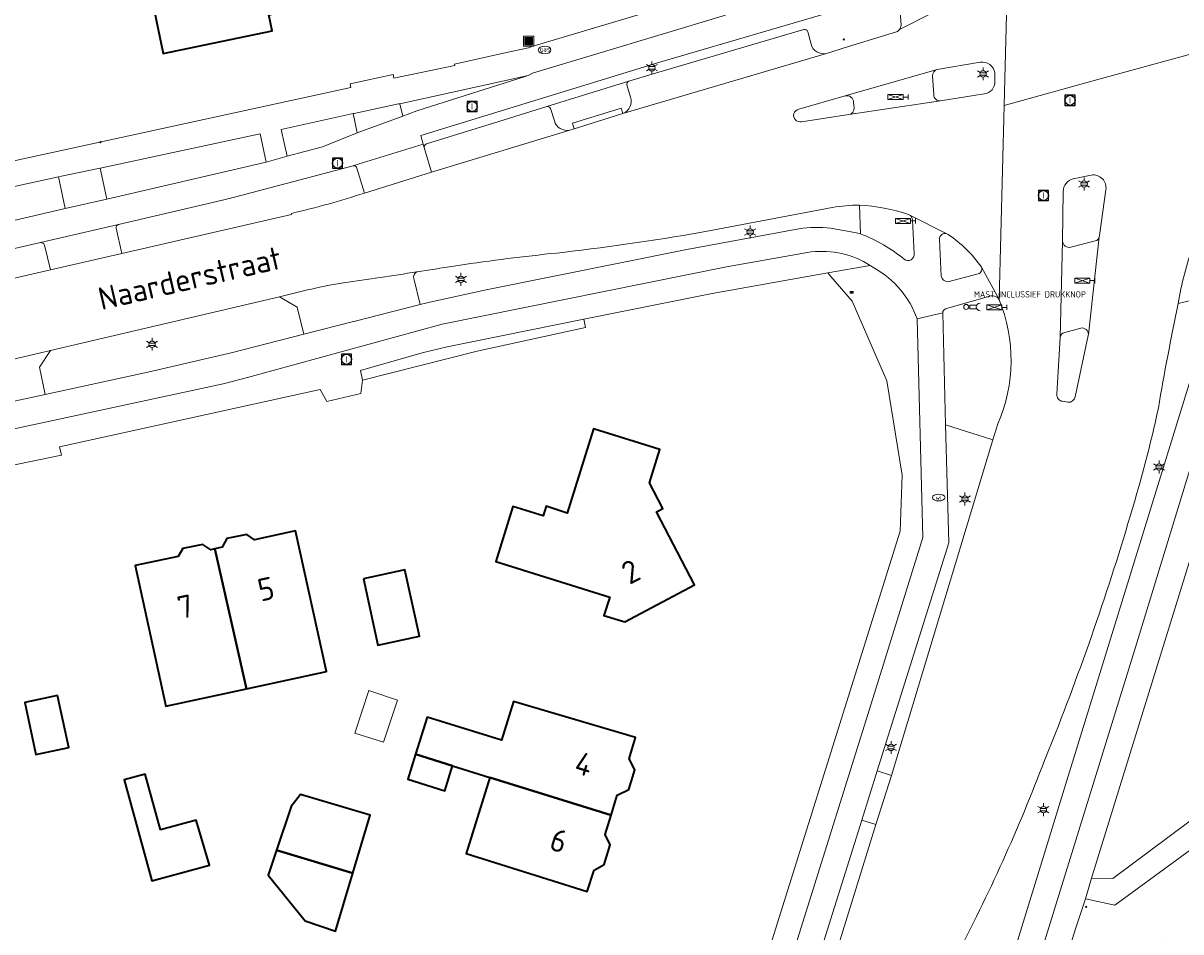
# Model space of a CAD drawing. Header units: metres. Extents: x 140853 to 145288, y 474558 to 480269.
# Tile 244 of 256: x 144003 to 144095, y 478666 to 478738. Entities that reach past the tile are written whole.
import ezdxf
from ezdxf.enums import TextEntityAlignment as Align
from ezdxf.lldxf.tags import DXFTag

# ---------------------------------------------------------------- set-up
doc = ezdxf.new("R2010")
doc.units = ezdxf.units.M
doc.header["$MEASUREMENT"] = 0
for name, color, linetype, lineweight in [('B-WE-GR-BEPLANTING_CULTUUR_BOSPLANTSOEN-G', 90, 'GR-PLANTSOEN', 18), ('B-WE-GR-BEPLANTING_CULTUUR_HEESTERS-G', 90, 'Continuous', 18), ('B-WE-GR-GRAS_KRUIDENRIJK-G', 80, 'Continuous', 18), ('B-WE-IE-MEUBILAIR_WEGMEUBILAIR-S', 7, 'Continuous', 18), ('B-WE-IE-TERREINAFSCHEIDING_KUNSTMATIG_HEKWERK-G', 20, 'IE-TERREINAFSCHEIDING-KUNSTMATIG', 18), ('B-WE-KL-DATA_CAI-S', 90, 'KL-CAI-N', 18), ('B-WE-KL-ET_LS_OV_LICHTMAST-S', 190, 'Continuous', 18), ('B-WE-KL-GAS_PUT-S', 30, 'Continuous', 18), ('B-WE-KL-WATER_PUT-S', 170, 'Continuous', 18), ('B-WE-OG-BEBOUWING-G', 7, 'Continuous', 35), ('B-WE-OG-BEBOUWING_BIJGEBOUW-G', 7, 'Continuous', 18), ('B-WE-OG-BEBOUWING_HUISNUMMER-T18', 10, 'Continuous', 18), ('B-WE-OG-BEBOUWING_STRAATNAAM-T18', 10, 'Continuous', 18), ('B-WE-OG-TERREIN_ERF-G', 7, 'Continuous', 18), ('B-WE-RI-GWA_RIOOLPUT-S', 30, 'Continuous', 18), ('B-WE-VH-ONVERHARD-G', 252, 'Continuous', 18), ('B-WE-VH-VERHARDING_ASFALT-G', 252, 'Continuous', 18), ('B-WE-VH-VERHARDING_BETON-G', 252, 'Continuous', 18), ('B-WE-VH-VERHARDING_BETONSTRAATSTEEN-G', 252, 'Continuous', 18), ('B-WE-VH-VERHARDING_TEGEL-G', 252, 'Continuous', 18), ('B-WE-VW-VRI-S', 160, 'Continuous', 18), ('B-WE-VW-VRI_DRAAGCONSTRUCTIE_PAAL-S', 160, 'Continuous', 18), ('N-WE-VW-TDI-T18', 1, 'Continuous', 18), ('N-WE-VW-TDI-T25', 7, 'Continuous', 25), ('N-WE-VW-VRI-T18', 1, 'Continuous', 18), ('N-WE-VW-VRI-T25', 7, 'Continuous', 25), ('X-XX-XX-ALGEMEEN-S', 7, 'Continuous', 18)]:
    doc.layers.add(name, color=color, linetype=linetype, lineweight=lineweight)
doc.styles.add('NLCS-ISO', font='txt')
doc.styles.get("Standard").update_dxf_attribs({"font": 'arial.ttf'})
doc.linetypes.add('GR-PLANTSOEN', pattern='A,0,[179,NLCS.shx,S=2,R=0,X=0,Y=0],-4', length=4)
doc.linetypes.add('IE-TERREINAFSCHEIDING-KUNSTMATIG', pattern='A,4,[82,NLCS.shx,S=0.75,R=90,X=0,Y=0],4,-2', length=10)
tags = doc.linetypes.add('KL-CAI-N', pattern='A,4,-1,[101,NLCS.shx,S=0.5,R=0,X=0,Y=0],-1,4,-1,["C",Standard,S=1,R=0,X=-0.25,Y=-0.5],-1.5', length=12.5).pattern_tags.tags
tags[18] = DXFTag(74, 10)

# ---------------------------------------------------------------- blocks, each defined once
blk = doc.blocks.new('SIE-WEG_AFVALBAK-SO')
at = {"linetype": 'ByBlock', "lineweight": 18}
h = blk.add_hatch(color=0, dxfattribs=at)
h.dxf.hatch_style = 1
h.paths.add_polyline_path([(-1.5, -1.5), (1.5, -1.5), (1.5, 1.5), (-1.5, 1.5)])
at = {"color": 0, "linetype": 'ByBlock', "lineweight": 18}
for points in [[(-2, -2), (2, -2), (2, 2), (-2, 2)], [(-1.5, -1.5), (1.5, -1.5), (1.5, 1.5), (-1.5, 1.5)]]:
    blk.add_lwpolyline(points, close=True, dxfattribs=at)
blk = doc.blocks.new('SIE-WEG_AFVALBAK_TYPE_01')
for radius in [0.25, 0.156]:
    blk.add_circle((0, 0), radius)
blk = doc.blocks.new('SKL-DATA_TERREINKAST-SO')
for q in [(-0.2, 0.2), (0.2, 0.2)]:
    blk.add_line((0, -0.21), q)
at = {"flags": 128}
blk.add_lwpolyline([(0.63, 0.35), (-0.63, 0.35), (-0.63, -0.35), (0.63, -0.35)], close=True, dxfattribs=at)
at = {"style": 'NLCS-ISO'}
blk.add_attdef('TYPE', text='', height=0.35, dxfattribs=at).set_placement((-0.03, 0.69), align=Align.MIDDLE_CENTER)
blk = doc.blocks.new('B-SIE-WEG_LICHTMAST-SO')
at = {"ltscale": 0.1}
for p, q in [((-1.1, 0.63), (-2.19, 1.27)), ((0, 1.27), (0, 2.53)), ((1.1, 0.63), (2.19, 1.27)), ((-1.1, -0.63), (-2.19, -1.27)), ((0, -1.27), (0, -2.53)), ((1.1, -0.63), (2.19, -1.27))]:
    blk.add_line(p, q, dxfattribs=at)
at = {"flags": 128}
for points in [[(-1.16, 0.5), (1.16, 0.5)], [(-1.16, -0.5), (1.16, -0.5)]]:
    blk.add_lwpolyline(points, dxfattribs=at)
at = {"ltscale": 0.1}
blk.add_circle((0, 0), 1.27, dxfattribs=at)
at = {"style": 'NLCS-ISO'}
blk.add_attdef('TYPE', text='', height=1.8, dxfattribs=at).set_placement((0, 2.53), align=Align.BOTTOM_CENTER)
blk = doc.blocks.new('SVW-VRI_DRUKKNOPSMAST-SO')
at = {"color": 0, "linetype": 'ByBlock', "flags": 128}
blk.add_lwpolyline([(4.2, 0.75), (1.5, 0.75), (1.5, -0.75), (4.2, -0.75)], dxfattribs=at)
at = {"color": 0, "linetype": 'ByBlock'}
blk.add_circle((0, 0), 1, dxfattribs=at)
blk.add_arc((5.5, 0), 1.5, 90, 270, dxfattribs=at)
at = {"layer": 'N-WE-VW-VRI-T18', "linetype": 'ByBlock', "style": 'NLCS-ISO', "flags": 1}
for tag, p in [('HOOGTE_LICHTMAST', (3.07, -6.69)), ('UITLEGGERHOEK', (3.07, -10.48)), ('TYPE_LICHTMAST', (3.07, -14.26)), ('BOTSVRIENDELIJK', (3.07, -18.05)), ('POSITIE_LICHTMAST', (3.07, -21.83))]:
    blk.add_attdef(tag, p, '', height=1.8, dxfattribs=at)
at = {"layer": 'N-WE-VW-VRI-T25', "linetype": 'ByBlock', "style": 'NLCS-ISO'}
for tag, p in [('MASTNUMMER', (3.07, 7.52)), ('TYPE_SYMBOOL', (3.07, 3.74))]:
    blk.add_attdef(tag, p, '', height=2.5, dxfattribs=at)
blk = doc.blocks.new('SVW-TDI_VERKEERSREGELTOESTEL-SO')
at = {"color": 0, "linetype": 'ByBlock'}
for p, q in [((3, 0), (-3, 2)), ((3, 2), (-3, 0)), ((3, 1), (5, 1)), ((5, 2), (5, 0))]:
    blk.add_line(p, q, dxfattribs=at)
at = {"color": 0, "linetype": 'ByBlock', "flags": 128}
blk.add_lwpolyline([(-3, 0), (-3, 2), (3, 2), (3, 0)], close=True, dxfattribs=at)
at = {"layer": 'N-WE-VW-TDI-T18', "linetype": 'ByBlock', "style": 'NLCS-ISO', "flags": 1}
for tag, p in [('LEVERANCIER', (0, -8.43)), ('OMSCHRIJVING_LEGENDA', (0, -12.22)), ('LOCATIE', (0, -16)), ('BPS-CODERING', (0, -19.78)), ('NAAM_SWITCH', (0, -23.57)), ('IP-ADRES_SWITCH', (0, -27.35)), ('POSITIE_X', (0, -31.14)), ('OVERIGE_OPMERKING(EN)_1', (0, -38.71)), ('POSITIE_Y', (0, -34.92)), ('OVERIGE_OPMERKING(EN)_2', (0, -42.49))]:
    blk.add_attdef(tag, p, '', height=1.8, dxfattribs=at)
at = {"layer": 'N-WE-VW-TDI-T25', "linetype": 'ByBlock', "style": 'NLCS-ISO'}
blk.add_attdef('KASTNAAM', text='', height=2.5, dxfattribs=at).set_placement((0, 5.27), align=Align.MIDDLE_CENTER)
at = {"layer": 'N-WE-VW-TDI-T25', "linetype": 'ByBlock', "style": 'NLCS-ISO', "flags": 1}
blk.add_attdef('SOORT_KAST', text='', height=2.5, dxfattribs=at).set_placement((10.25, -3.4), align=Align.MIDDLE_CENTER)
blk = doc.blocks.new('SRI-PUT_INSPECTIE-SO')
at = {"lineweight": -3, "flags": 128}
blk.add_lwpolyline([(-2, -2), (2, -2), (2, 2), (-2, 2)], close=True, dxfattribs=at)
at = {"lineweight": -3, "ltscale": 1.5}
blk.add_circle((0, 0), 2, dxfattribs=at)
at = {"ltscale": 0.1, "style": 'NLCS-ISO'}
blk.add_text('I', height=2.5, dxfattribs=at).set_placement((0, -0.01), align=Align.MIDDLE_CENTER)
blk = doc.blocks.new('SKL-WATERLEIDINGPUT-SO')
at = {"color": 0, "linetype": 'ByBlock', "lineweight": 18}
blk.add_ellipse((0, 0), major_axis=(2.5, 0), ratio=0.54, dxfattribs=at)
at = {"color": 0, "linetype": 'ByBlock', "lineweight": 18, "style": 'NLCS-ISO'}
blk.add_text('wl', height=1.8, dxfattribs=at).set_placement((0, 0), align=Align.MIDDLE_CENTER)
blk = doc.blocks.new('SKL-GAS_PUT-SO')
at = {"color": 0, "linetype": 'ByBlock', "lineweight": 18}
blk.add_ellipse((0, 0), major_axis=(2.5, 0), ratio=0.601255, dxfattribs=at)
at = {"color": 0, "linetype": 'ByBlock', "lineweight": 18, "style": 'NLCS-ISO'}
blk.add_text('gas', height=1.8, dxfattribs=at).set_placement((0.12, 0.3), align=Align.MIDDLE_CENTER)

msp = doc.modelspace()

# ---------------------------------------------------------------- linework, layer by layer
at = {"layer": 'B-WE-GR-BEPLANTING_CULTUUR_BOSPLANTSOEN-G', "ltscale": 0.2, "flags": 128}
msp.add_lwpolyline([(144135.934, 478703.139), (144135.853, 478706.616), (144130.171, 478714.537), (144130.171, 478714.537, 0.173059), (144123.408, 478719.54), (144123.408, 478719.54), (144117.461, 478719.323), (144118.12, 478713.218), (144117.063, 478713.114), (144117.31, 478710.606), (144117.497, 478708.704), (144110.323, 478707.974), (144109.882, 478712.407), (144110.743, 478712.492), (144114.665, 478712.878), (144115.573, 478712.968), (144114.962, 478719.33), (144114.962, 478719.33, -0.004867), (144109.21, 478719.424), (144109.21, 478719.424), (144106.432, 478719.605), (144104.509, 478718.353), (144105.323, 478717.44), (144105.584, 478717.656), (144107.126, 478715.965), (144105.435, 478714.441), (144103.915, 478716.138), (144104.579, 478716.729), (144103.675, 478717.712), (144101.667, 478716.213), (144087.532, 478670.521), (144089.229, 478670.491), (144103.664, 478681.26), (144114.502, 478686.598), (144135.935, 478703.083), (144135.934, 478703.139)], format="xyb", close=True, dxfattribs=at)
msp.add_lwpolyline([(144085.463, 478663.951), (144093.178, 478665.599), (144097.038, 478664.966), (144100.139, 478666.703), (144104.2, 478671.871), (144110.302, 478673.563), (144119.281, 478679.755), (144129.605, 478680.041), (144136.731, 478685.254), (144145.25, 478693.317), (144138.435, 478700.515), (144128.631, 478693.852), (144118.007, 478685.921), (144104.548, 478679.466), (144089.397, 478668.37), (144087.059, 478668.887), (144086.277, 478666.575), (144085.463, 478663.951)], close=True, dxfattribs=at)
at = {"layer": 'B-WE-GR-BEPLANTING_CULTUUR_HEESTERS-G', "ltscale": 0.2, "flags": 128}
msp.add_lwpolyline([(144047.36, 478714.267), (144047.227, 478714.913), (144036.375, 478712.715), (144034.385, 478712.243), (144029.493, 478710.843), (144029.66, 478710.078), (144038.755, 478712.372), (144047.36, 478714.267)], close=True, dxfattribs=at)
at = {"layer": 'B-WE-GR-GRAS_KRUIDENRIJK-G', "ltscale": 0.2, "flags": 128}
for points in [[(144042.798, 478734.283), (144032.609, 478732.031), (144032.841, 478731.055), (144033.967, 478731.46), (144042.578, 478734.187), (144042.798, 478734.283)], [(144023.671, 478727.865), (144026.481, 478728.621), (144029.217, 478729.708), (144028.899, 478731.243), (144023.205, 478729.986), (144023.671, 478727.865)], [(144009.342, 478724.45), (144021.651, 478727.31), (144021.999, 478727.403), (144021.524, 478729.634), (144008.817, 478726.905), (144009.342, 478724.45)], [(143998.667, 478721.999), (144006.055, 478723.701), (144005.506, 478726.238), (143998.095, 478724.622), (143998.667, 478721.999)], [(144024.996, 478713.734), (144024.468, 478715.883), (144023.069, 478716.695), (144004.87, 478712.442), (144003.991, 478711.102), (144004.443, 478708.927), (144012.613, 478710.699), (144019.232, 478712.249), (144024.996, 478713.734)], [(144071.657, 478678.69), (144079.704, 478705.348), (144075.933, 478706.54), (144076.195, 478697.16), (144070.503, 478679.038), (144071.657, 478678.69)], [(144066.982, 478663.741), (144070.413, 478674.792), (144069.297, 478675.135), (144065.82, 478664.093), (144066.982, 478663.741)]]:
    msp.add_lwpolyline(points, close=True, dxfattribs=at)
msp.add_lwpolyline([(144091.264, 478701.513), (144091.137, 478701.1), (144091.137, 478701.1, -0.024315), (144084.67, 478682.048), (144084.67, 478682.048), (144083.799, 478679.866), (144083.799, 478679.866, -0.031017), (144076.687, 478664.127), (144076.687, 478664.127), (144075.728, 478662.055), (144074.156, 478658.39), (144074.821, 478658.047), (144074.821, 478658.047, 0.301537), (144077.611, 478652.355), (144077.611, 478652.355), (144085.563, 478678.293), (144097.482, 478716.911), (144094.404, 478716.162), (144094.404, 478716.162, 0.008057), (144092.839, 478707.86), (144092.839, 478707.86, -0.015911), (144091.264, 478701.513)], format="xyb", close=True, dxfattribs=at)
at = {"layer": 'B-WE-IE-TERREINAFSCHEIDING_KUNSTMATIG_HEKWERK-G', "ltscale": 0.2, "flags": 128}
for points in [[(144047.227, 478714.913), (144047.36, 478714.267)], [(144047.36, 478714.267), (144038.755, 478712.372), (144029.66, 478710.078)]]:
    msp.add_lwpolyline(points, dxfattribs=at)
at = {"layer": 'B-WE-OG-BEBOUWING-G', "ltscale": 0.2, "flags": 128}
for points in [[(144029.26, 478747.603), (144020.801, 478745.831), (144020.602, 478746.78), (144011.96, 478744.97), (144013.836, 478736.014), (144022.466, 478737.822), (144022.2, 478739.095), (144025.23, 478739.743), (144025.163, 478740.056), (144030.659, 478741.232), (144029.26, 478747.603)], [(144050.486, 478690.879), (144056.007, 478693.83), (144052.984, 478699.613), (144053.499, 478699.881), (144052.433, 478701.92), (144053.261, 478704.57), (144047.983, 478706.203), (144045.911, 478699.507), (144044.223, 478700.074), (144043.987, 478699.3), (144041.592, 478700.038), (144040.23, 478695.674), (144049.278, 478692.848), (144048.825, 478691.397), (144050.486, 478690.879)], [(144017.921, 478696.68), (144020.447, 478685.57), (144026.789, 478686.93), (144024.335, 478698.103), (144021.083, 478697.389), (144020.466, 478697.819), (144018.869, 478697.501), (144018.511, 478696.811), (144017.921, 478696.68)], [(144020.447, 478685.57), (144017.921, 478696.68), (144017.596, 478696.607), (144016.979, 478697.037), (144015.382, 478696.719), (144015.016, 478696.067), (144011.611, 478695.354), (144014.023, 478684.192), (144020.447, 478685.57)], [(144029.719, 478694.289), (144030.873, 478689.034), (144034.164, 478689.757), (144033.01, 478695.012), (144029.719, 478694.289)], [(144005.439, 478685.027), (144002.837, 478684.471), (144003.72, 478680.344), (144006.321, 478680.9), (144005.439, 478685.027)], [(144049.391, 478675.53), (144049.878, 478677.118), (144050.798, 478677.57), (144051.279, 478679.123), (144050.826, 478679.993), (144051.328, 478681.697), (144041.649, 478684.547), (144040.689, 478681.473), (144034.785, 478683.317), (144033.862, 478680.365), (144036.809, 478679.444), (144039.767, 478678.52), (144049.391, 478675.53)], [(144033.862, 478680.365), (144033.247, 478678.394), (144036.193, 478677.473), (144036.809, 478679.444), (144033.862, 478680.365)], [(144013.599, 478674.365), (144012.395, 478678.782), (144010.731, 478678.329), (144012.917, 478670.307), (144017.505, 478671.557), (144016.447, 478675.141), (144013.599, 478674.365)], [(144049.391, 478675.53), (144039.767, 478678.52), (144037.884, 478672.494), (144047.492, 478669.464), (144048.041, 478671.157), (144048.835, 478671.608), (144049.32, 478673.159), (144048.922, 478674.004), (144049.391, 478675.53)], [(144028.876, 478670.922), (144030.256, 478675.519), (144024.72, 478677.181), (144023.986, 478676.224), (144022.818, 478672.741), (144028.876, 478670.922)], [(144022.818, 478672.741), (144022.155, 478670.763), (144025.099, 478667.129), (144027.507, 478666.326), (144028.876, 478670.922), (144022.818, 478672.741)]]:
    msp.add_lwpolyline(points, close=True, dxfattribs=at)
at = {"layer": 'B-WE-OG-BEBOUWING_BIJGEBOUW-G', "ltscale": 0.2, "flags": 128}
msp.add_lwpolyline([(144032.43, 478684.667), (144030.164, 478685.419), (144029.039, 478682.028), (144031.317, 478681.314), (144032.43, 478684.667)], close=True, dxfattribs=at)
at = {"layer": 'B-WE-OG-TERREIN_ERF-G', "ltscale": 0.2, "flags": 128}
for points in [[(143930.226, 478750), (143925.278, 478718.798), (143925.035, 478717.16), (143941.199, 478714.623), (143977.577, 478722.231), (143980.018, 478722.732), (144000, 478727.082), (144028.723, 478733.33), (144028.661, 478733.624), (144032.086, 478734.344), (144032.148, 478734.051), (144036.979, 478735.067), (144036.961, 478735.165), (144040.851, 478736.035), (144042.831, 478736.484), (144043.029, 478736.564), (144060.952, 478741.922)], [(144000, 478636.446), (144014.54, 478637.267), (144014.55, 478637.067), (144049.99, 478638.973), (144055.049, 478642.777), (144056.286, 478646.785), (144072.353, 478698.095), (144072.493, 478702.541), (144071.282, 478710.035), (144068.539, 478716.345), (144066.841, 478718.305), (144066.591, 478718.589), (144066.591, 478718.589), (144057.401, 478716.958), (144047.227, 478714.913), (144047.36, 478714.267), (144038.755, 478712.372), (144029.66, 478710.078), (144029.51, 478709.013), (144026.817, 478708.392), (144026.278, 478709.337), (144005.6, 478704.782), (144005.744, 478704.117), (144001.518, 478703.251)]]:
    msp.add_lwpolyline(points, dxfattribs=at)
for points in [[(144029.26, 478747.603), (144030.659, 478741.232), (144025.163, 478740.056), (144025.23, 478739.743), (144022.2, 478739.095), (144022.466, 478737.822), (144013.836, 478736.014), (144011.96, 478744.97), (144020.602, 478746.78), (144020.801, 478745.831), (144029.26, 478747.603)], [(144050.486, 478690.879), (144048.825, 478691.397), (144049.278, 478692.848), (144040.23, 478695.674), (144041.592, 478700.038), (144043.987, 478699.3), (144044.223, 478700.074), (144045.911, 478699.507), (144047.983, 478706.203), (144053.261, 478704.57), (144052.433, 478701.92), (144053.499, 478699.881), (144052.984, 478699.613), (144056.007, 478693.83), (144050.486, 478690.879)], [(144020.447, 478685.57), (144014.023, 478684.192), (144011.611, 478695.354), (144015.016, 478696.067), (144015.382, 478696.719), (144016.979, 478697.037), (144017.596, 478696.607), (144017.921, 478696.68), (144018.511, 478696.811), (144018.869, 478697.501), (144020.466, 478697.819), (144021.083, 478697.389), (144024.335, 478698.103), (144026.789, 478686.93), (144020.447, 478685.57)], [(144029.719, 478694.289), (144033.01, 478695.012), (144034.164, 478689.757), (144030.873, 478689.034), (144029.719, 478694.289)], [(144005.439, 478685.027), (144006.321, 478680.9), (144003.72, 478680.344), (144002.837, 478684.471), (144005.439, 478685.027)], [(144036.809, 478679.444), (144036.193, 478677.473), (144033.247, 478678.394), (144033.862, 478680.365), (144034.785, 478683.317), (144040.689, 478681.473), (144041.649, 478684.547), (144051.328, 478681.697), (144050.826, 478679.993), (144051.279, 478679.123), (144050.798, 478677.57), (144049.878, 478677.118), (144049.391, 478675.53), (144048.922, 478674.004), (144049.32, 478673.159), (144048.835, 478671.608), (144048.041, 478671.157), (144047.492, 478669.464), (144037.884, 478672.494), (144039.767, 478678.52), (144036.809, 478679.444)], [(144013.599, 478674.365), (144016.447, 478675.141), (144017.505, 478671.557), (144012.917, 478670.307), (144010.731, 478678.329), (144012.395, 478678.782), (144013.599, 478674.365)], [(144022.818, 478672.741), (144023.986, 478676.224), (144024.72, 478677.181), (144030.256, 478675.519), (144028.876, 478670.922), (144027.507, 478666.326), (144025.099, 478667.129), (144022.155, 478670.763), (144022.818, 478672.741)]]:
    msp.add_lwpolyline(points, close=True, dxfattribs=at)
at = {"layer": 'B-WE-VH-ONVERHARD-G', "ltscale": 0.2, "flags": 128}
msp.add_lwpolyline([(144138.435, 478700.515), (144135.934, 478703.139), (144135.935, 478703.083), (144114.502, 478686.598), (144103.664, 478681.26), (144089.229, 478670.491), (144087.532, 478670.521), (144087.059, 478668.887), (144089.397, 478668.37), (144104.548, 478679.466), (144118.007, 478685.921), (144128.631, 478693.852), (144138.435, 478700.515)], close=True, dxfattribs=at)
at = {"layer": 'B-WE-VH-VERHARDING_ASFALT-G', "ltscale": 0.2, "flags": 128}
for points in [[(144000, 478711.295), (144004.87, 478712.442), (144023.069, 478716.695), (144023.069, 478716.695, -0.023852), (144028.144, 478717.818), (144028.144, 478717.818, 0.003753), (144033.958, 478718.675), (144033.958, 478718.675, 0.001715), (144036.893, 478719.14), (144036.893, 478719.14), (144037.746, 478719.269), (144037.746, 478719.269, -0.010214), (144045.569, 478720.227), (144045.569, 478720.227, 0.015829), (144057.316, 478721.957), (144057.316, 478721.957), (144066.954, 478723.788), (144066.954, 478723.788, -0.046103), (144069.1, 478723.977), (144069.1, 478723.977, -0.06995), (144073.015, 478723.237), (144073.015, 478723.237), (144073.046, 478723.221), (144076.059, 478721.697), (144076.159, 478721.646), (144076.159, 478721.646, -0.092057), (144078.79, 478719.052), (144078.79, 478719.052), (144080.189, 478716.485), (144080.592, 478731.896), (144080.648, 478734.009), (144080.994, 478747.309)], [(143952.415, 478711.228, 0.030073), (143973.627, 478713.98), (143973.627, 478713.98), (143974.065, 478714.075), (143985.567, 478716.735), (144004.092, 478721.002), (144010.285, 478722.433), (144018.524, 478724.368), (144019.497, 478724.604), (144028.906, 478727.097), (144028.967, 478727.116), (144034.467, 478728.823), (144034.275, 478729.501), (144052.309, 478735.049), (144053.261, 478735.33), (144070.979, 478740.536)], [(144072.258, 478740.549), (144072.408, 478738.244), (144072.408, 478738.244, -0.151742), (144072.283, 478737.921), (144072.283, 478737.921), (144074.912, 478739.258)], [(144058.475, 478739.053), (144043.136, 478734.449), (144042.798, 478734.283), (144042.578, 478734.187), (144033.967, 478731.46), (144032.841, 478731.055), (144029.217, 478729.708), (144026.481, 478728.621), (144023.671, 478727.865), (144021.999, 478727.403), (144021.651, 478727.31), (144009.342, 478724.45), (144006.055, 478723.701), (143998.667, 478721.999), (143997.294, 478721.677), (143984.916, 478718.82), (143975.33, 478716.621), (143974.825, 478716.485), (143974.825, 478716.485, -0.023308), (143962.978, 478714.503), (143962.978, 478714.503), (143960.989, 478714.272), (143958.017, 478713.934), (143955.039, 478713.659)], [(144074.912, 478739.258), (144072.283, 478737.921), (144072.283, 478737.921, -0.124311), (144072.057, 478737.745), (144072.057, 478737.745), (144068.245, 478736.574), (144066.498, 478736.033), (144050.316, 478731.256), (144046.467, 478730.042), (144046.116, 478729.936), (144035.129, 478726.594), (144029.799, 478724.933), (144029.799, 478724.933, -0.020242), (144024.014, 478723.32), (144024.014, 478723.32), (144024.015, 478723.237), (144010.549, 478720.149), (144004.88, 478718.834), (143984.972, 478714.221)], [(144095.491, 478735.999), (144088.042, 478733.948), (144080.592, 478731.896), (144080.189, 478716.485), (144080.189, 478716.485, -0.202995), (144080.097, 478706.603), (144080.097, 478706.603), (144079.704, 478705.348), (144071.657, 478678.69), (144070.413, 478674.792), (144070.413, 478674.792), (144066.982, 478663.741), (144064.354, 478655.226), (144064.023, 478654.179), (144062.838, 478650.352), (144060.982, 478644.435), (144054.741, 478624.201), (144048.866, 478605.212), (144041.809, 478582.403)], [(144078.69, 478735.334, -0.409287), (144079.865, 478734.481)], [(144079.87, 478733.802, -0.377886), (144079.022, 478732.808)], [(144064.506, 478730.604, -1.010049), (144064.284, 478731.594)], [(144085.287, 478725.062, -0.354825), (144086.086, 478726.067)], [(144087.513, 478726.37, -0.514113), (144088.67, 478725.189)], [(144000, 478705.779), (144018.599, 478709.797), (144020.511, 478710.285), (144035.969, 478714.524), (144058.551, 478719.088), (144065.274, 478720.256), (144065.274, 478720.256, -0.172142), (144069.968, 478719.188), (144069.968, 478719.188), (144070.303, 478718.963), (144070.303, 478718.963, -0.181626), (144073.687, 478714.942), (144073.687, 478714.942), (144075.716, 478715.428), (144075.716, 478715.428, -0.344377), (144075.945, 478715.739), (144075.945, 478715.739), (144079.531, 478716.769), (144079.531, 478716.769, -0.307442), (144080.189, 478716.485), (144080.189, 478716.485), (144078.79, 478719.052), (144078.79, 478719.052, -0.48554), (144078.439, 478718.489), (144078.439, 478718.489), (144076.134, 478717.89), (144076.134, 478717.89, -0.320533), (144075.585, 478718.33), (144075.585, 478718.33), (144075.458, 478721.253), (144075.458, 478721.253, -0.532918), (144076.059, 478721.697), (144076.059, 478721.697), (144073.046, 478723.221), (144073.046, 478723.221, -0.250825), (144073.329, 478722.789), (144073.329, 478722.789), (144073.453, 478720.132), (144073.453, 478720.132, -0.679583), (144072.658, 478719.678), (144072.658, 478719.678, 0.082324), (144069.186, 478721.698), (144069.186, 478721.698), (144068.886, 478721.771), (144066.82, 478722.157), (144066.82, 478722.157, 0.064753), (144064.303, 478722.1), (144064.303, 478722.1), (144055.409, 478720.446), (144039.472, 478717.251), (144034.988, 478716.277), (144034.234, 478716.084), (144028.962, 478714.738), (144028.932, 478714.73), (144024.996, 478713.734), (144019.232, 478712.249), (144012.613, 478710.699), (144004.443, 478708.927), (144000, 478707.973)], [(144076.687, 478664.127, 0.031017), (144083.799, 478679.866), (144083.799, 478679.866), (144084.67, 478682.048), (144084.67, 478682.048, 0.024315), (144091.137, 478701.1), (144091.137, 478701.1), (144091.264, 478701.513), (144091.264, 478701.513, 0.015911), (144092.839, 478707.86), (144092.839, 478707.86, -0.008057), (144094.404, 478716.162), (144094.404, 478716.162, -0.046665), (144095.632, 478720.789)], [(144097.482, 478716.911), (144085.563, 478678.293), (144077.611, 478652.355), (144075.866, 478646.82), (144073.882, 478640.232), (144072.645, 478636.195), (144071.329, 478632.012), (144065.485, 478633.762), (144065.485, 478633.762, -0.392992), (144065.22, 478634.314), (144065.22, 478634.314), (144064.021, 478630.513), (144064.021, 478630.513, -0.417524), (144064.684, 478630.842), (144064.684, 478630.842), (144070.382, 478628.99), (144067.463, 478619.549), (144066.272, 478615.664), (144063.675, 478607.289), (144062.771, 478604.407), (144055.426, 478580.635)], [(144085.232, 478708.402, -0.420033), (144084.784, 478708.954)], [(144086.226, 478708.759, -0.41084), (144085.655, 478708.322)]]:
    msp.add_lwpolyline(points, format="xyb", dxfattribs=at)
for points in [[(144080.994, 478747.309), (144080.648, 478734.009), (144080.592, 478731.896), (144088.042, 478733.948), (144095.491, 478735.999)], [(144064.284, 478731.594), (144067.978, 478732.653), (144075.276, 478734.749), (144078.69, 478735.334)], [(144079.865, 478734.481), (144079.87, 478733.802)], [(144079.022, 478732.808), (144075.538, 478732.258), (144068.271, 478731.17), (144064.506, 478730.604)], [(144086.086, 478726.067), (144087.513, 478726.37)], [(144084.784, 478708.954), (144085.037, 478713.46), (144085.241, 478721.113), (144085.287, 478725.062)], [(144088.67, 478725.189), (144088.162, 478721.557), (144088.162, 478721.544), (144088.153, 478721.462), (144087.283, 478713.699), (144087.276, 478713.615), (144086.226, 478708.759)], [(144064.77, 478603.755), (144065.664, 478606.625), (144074.977, 478636.697), (144077.102, 478643.716), (144077.881, 478646.39), (144079.37, 478651.141), (144080.62, 478655.232), (144090.938, 478688.616), (144099.499, 478716.56)], [(144040.534, 478582.782), (144053.594, 478624.555), (144059.837, 478644.793), (144061.769, 478650.97), (144062.776, 478654.321), (144063.182, 478655.592), (144065.82, 478664.093), (144069.297, 478675.135), (144070.503, 478679.038), (144076.195, 478697.16), (144075.933, 478706.54), (144075.716, 478715.428), (144075.716, 478715.428), (144073.687, 478714.942), (144074.134, 478697.582), (144070.16, 478684.797), (144064.311, 478666.101), (144058.139, 478646.186), (144055.944, 478639.1), (144052.153, 478626.857), (144050.354, 478621.052), (144039.638, 478586.631)], [(144085.655, 478708.322), (144085.651, 478708.339), (144085.232, 478708.402)]]:
    msp.add_lwpolyline(points, dxfattribs=at)
for points in [[(144067.978, 478732.653, -0.501956), (144068.633, 478732.131), (144068.633, 478732.131), (144068.684, 478731.71), (144068.684, 478731.71, -0.391299), (144068.271, 478731.17), (144068.271, 478731.17), (144075.538, 478732.258), (144075.538, 478732.258, -0.430875), (144075.01, 478732.742), (144075.01, 478732.742), (144074.909, 478734.254), (144074.909, 478734.254, -0.308669), (144075.276, 478734.749), (144075.276, 478734.749), (144067.978, 478732.653)], [(144085.891, 478720.637, -0.483118), (144085.241, 478721.113), (144085.241, 478721.113), (144085.037, 478713.46), (144085.037, 478713.46, -0.338513), (144085.404, 478713.855), (144085.404, 478713.855), (144086.677, 478714.214), (144086.677, 478714.214, -0.463042), (144087.283, 478713.699), (144087.283, 478713.699), (144088.153, 478721.462), (144088.153, 478721.462, -0.29029), (144087.832, 478721.132), (144087.832, 478721.132), (144085.891, 478720.637)]]:
    msp.add_lwpolyline(points, format="xyb", close=True, dxfattribs=at)
at = {"layer": 'B-WE-VH-VERHARDING_BETON-G', "ltscale": 0.2, "flags": 128}
msp.add_lwpolyline([(144046.467, 478730.042), (144050.316, 478731.256), (144050.179, 478731.671), (144046.328, 478730.48), (144046.467, 478730.042)], close=True, dxfattribs=at)
at = {"layer": 'B-WE-VH-VERHARDING_BETONSTRAATSTEEN-G', "ltscale": 0.2, "flags": 128}
for points in [[(144050.316, 478731.256), (144066.498, 478736.033), (144066.498, 478736.033, -0.408795), (144065.264, 478736.765), (144065.264, 478736.765), (144064.998, 478737.75), (144064.998, 478737.75, 0.419655), (144064.698, 478737.922), (144064.698, 478737.922), (144052.719, 478734.397), (144050.804, 478733.812), (144050.804, 478733.812, 0.348523), (144050.631, 478733.521), (144050.631, 478733.521), (144050.941, 478732.55), (144050.941, 478732.55, -0.394654), (144050.316, 478731.256)], [(144079.87, 478733.802), (144079.865, 478734.481), (144079.865, 478734.481, 0.409287), (144078.69, 478735.334), (144078.69, 478735.334), (144075.276, 478734.749), (144075.276, 478734.749, 0.308669), (144074.909, 478734.254), (144074.909, 478734.254), (144075.01, 478732.742), (144075.01, 478732.742, 0.430875), (144075.538, 478732.258), (144075.538, 478732.258), (144079.022, 478732.808), (144079.022, 478732.808, 0.377886), (144079.87, 478733.802)], [(144068.633, 478732.131, 0.501956), (144067.978, 478732.653), (144067.978, 478732.653), (144064.284, 478731.594), (144064.284, 478731.594, 1.010049), (144064.506, 478730.604), (144064.506, 478730.604), (144068.271, 478731.17), (144068.271, 478731.17, 0.391299), (144068.684, 478731.71), (144068.684, 478731.71), (144068.633, 478732.131)], [(144034.548, 478728.556), (144035.129, 478726.594), (144046.116, 478729.936), (144046.116, 478729.936, -0.397139), (144044.882, 478730.676), (144044.882, 478730.676), (144044.578, 478731.647), (144044.578, 478731.647, 0.377026), (144044.28, 478731.799), (144044.28, 478731.799), (144040.468, 478730.629), (144034.736, 478728.847), (144034.736, 478728.847, 0.357092), (144034.548, 478728.556)], [(144029.799, 478724.933), (144029.206, 478726.909), (144029.206, 478726.909, 0.434134), (144028.906, 478727.097), (144028.906, 478727.097), (144019.497, 478724.604), (144018.524, 478724.368), (144010.285, 478722.433), (144010.285, 478722.433, 0.399675), (144010.091, 478722.137), (144010.091, 478722.137), (144010.549, 478720.149), (144024.015, 478723.237), (144024.014, 478723.32), (144024.014, 478723.32, 0.020242), (144029.799, 478724.933)], [(144085.241, 478721.113, 0.483118), (144085.891, 478720.637), (144085.891, 478720.637), (144087.832, 478721.132), (144087.832, 478721.132, 0.29029), (144088.153, 478721.462), (144088.153, 478721.462), (144088.162, 478721.544), (144088.162, 478721.557), (144088.67, 478725.189), (144088.67, 478725.189, 0.514113), (144087.513, 478726.37), (144087.513, 478726.37), (144086.086, 478726.067), (144086.086, 478726.067, 0.354825), (144085.287, 478725.062), (144085.287, 478725.062), (144085.241, 478721.113)], [(144069.186, 478721.698), (144069.1, 478723.977), (144069.1, 478723.977, 0.046103), (144066.954, 478723.788), (144066.954, 478723.788), (144057.316, 478721.957), (144057.316, 478721.957, -0.015829), (144045.569, 478720.227), (144045.569, 478720.227, 0.010214), (144037.746, 478719.269), (144037.746, 478719.269), (144036.893, 478719.14), (144036.893, 478719.14, -0.001715), (144033.958, 478718.675), (144033.958, 478718.675, 0.312349), (144033.715, 478718.153), (144033.715, 478718.153), (144034.234, 478716.084), (144034.988, 478716.277), (144039.472, 478717.251), (144055.409, 478720.446), (144064.303, 478722.1), (144064.303, 478722.1, -0.064753), (144066.82, 478722.157), (144066.82, 478722.157), (144068.886, 478721.771), (144069.186, 478721.698)], [(144072.658, 478719.678, 0.679583), (144073.453, 478720.132), (144073.453, 478720.132), (144073.329, 478722.789), (144073.329, 478722.789, 0.250825), (144073.046, 478723.221), (144073.046, 478723.221), (144073.015, 478723.237), (144073.015, 478723.237, 0.06995), (144069.1, 478723.977), (144069.1, 478723.977), (144069.186, 478721.698), (144069.186, 478721.698, -0.082324), (144072.658, 478719.678)], [(143984.972, 478714.221), (144004.88, 478718.834), (144004.395, 478720.807), (144004.395, 478720.807, 0.361016), (144004.092, 478721.002), (144004.092, 478721.002), (143985.567, 478716.735), (143985.567, 478716.735, 0.320228), (143985.413, 478716.459), (143985.413, 478716.459), (143985.683, 478715.37), (143985.683, 478715.37, -0.37954), (143984.852, 478714.193), (143984.852, 478714.193), (143984.972, 478714.221)], [(144086.677, 478714.214), (144085.404, 478713.855), (144085.404, 478713.855, 0.338513), (144085.037, 478713.46), (144085.037, 478713.46), (144084.784, 478708.954), (144084.784, 478708.954, 0.420033), (144085.232, 478708.402), (144085.232, 478708.402), (144085.651, 478708.339), (144085.655, 478708.322), (144085.655, 478708.322, 0.41084), (144086.226, 478708.759), (144086.226, 478708.759), (144087.276, 478713.615), (144087.283, 478713.699), (144087.283, 478713.699, 0.463042), (144086.677, 478714.214)]]:
    msp.add_lwpolyline(points, format="xyb", close=True, dxfattribs=at)
msp.add_lwpolyline([(144069.297, 478675.135), (144070.413, 478674.792), (144071.657, 478678.69), (144070.503, 478679.038), (144069.297, 478675.135)], close=True, dxfattribs=at)
at = {"layer": 'B-WE-VH-VERHARDING_TEGEL-G', "ltscale": 0.2, "flags": 128}
for points in [[(144060.952, 478741.922), (144043.029, 478736.564), (144042.831, 478736.484), (144040.851, 478736.035), (144036.961, 478735.165), (144036.979, 478735.067), (144032.148, 478734.051), (144032.086, 478734.344), (144028.661, 478733.624), (144028.723, 478733.33), (144000, 478727.082), (143980.018, 478722.732), (143977.577, 478722.231), (143941.199, 478714.623)], [(143998.095, 478724.622), (144005.506, 478726.238), (144005.753, 478726.27), (144008.701, 478726.88), (144008.817, 478726.905), (144021.524, 478729.634), (144021.999, 478727.403), (144023.671, 478727.865), (144023.205, 478729.986), (144028.899, 478731.243), (144028.98, 478731.25), (144032.509, 478732.014), (144032.609, 478732.031), (144042.798, 478734.283), (144043.136, 478734.449), (144058.475, 478739.053)]]:
    msp.add_lwpolyline(points, dxfattribs=at)
for points in [[(144070.979, 478740.536), (144053.261, 478735.33), (144052.309, 478735.049), (144034.275, 478729.501), (144034.467, 478728.823), (144034.548, 478728.556), (144034.548, 478728.556, -0.357092), (144034.736, 478728.847), (144034.736, 478728.847), (144040.468, 478730.629), (144044.28, 478731.799), (144050.804, 478733.812), (144052.719, 478734.397), (144064.698, 478737.922), (144064.698, 478737.922, -0.419655), (144064.998, 478737.75), (144064.998, 478737.75), (144065.264, 478736.765), (144065.264, 478736.765, 0.408795), (144066.498, 478736.033), (144066.498, 478736.033), (144068.245, 478736.574), (144072.057, 478737.745), (144072.057, 478737.745, 0.124311), (144072.283, 478737.921), (144072.283, 478737.921, 0.151742), (144072.408, 478738.244), (144072.408, 478738.244), (144072.258, 478740.549)], [(144001.518, 478703.251), (144005.744, 478704.117), (144005.6, 478704.782), (144026.278, 478709.337), (144026.817, 478708.392), (144029.51, 478709.013), (144029.66, 478710.078), (144029.493, 478710.843), (144034.385, 478712.243), (144036.375, 478712.715), (144047.227, 478714.913), (144047.227, 478714.913), (144057.401, 478716.958), (144066.591, 478718.589), (144069.968, 478719.188), (144069.968, 478719.188, 0.172142), (144065.274, 478720.256), (144065.274, 478720.256), (144058.551, 478719.088), (144035.969, 478714.524), (144020.511, 478710.285), (144018.599, 478709.797), (144000, 478705.779)]]:
    msp.add_lwpolyline(points, format="xyb", dxfattribs=at)
for points in [[(144046.467, 478730.042), (144046.328, 478730.48), (144050.179, 478731.671), (144050.316, 478731.256), (144050.316, 478731.256, 0.394654), (144050.941, 478732.55), (144050.941, 478732.55), (144050.631, 478733.521), (144050.631, 478733.521, -0.348523), (144050.804, 478733.812), (144050.804, 478733.812), (144044.28, 478731.799), (144044.28, 478731.799, -0.377026), (144044.578, 478731.647), (144044.578, 478731.647), (144044.882, 478730.676), (144044.882, 478730.676, 0.397139), (144046.116, 478729.936), (144046.116, 478729.936), (144046.467, 478730.042)], [(144029.206, 478726.909), (144029.799, 478724.933), (144035.129, 478726.594), (144034.548, 478728.556), (144034.467, 478728.823), (144028.967, 478727.116), (144028.906, 478727.097), (144028.906, 478727.097, -0.434134), (144029.206, 478726.909)], [(144004.88, 478718.834), (144010.549, 478720.149), (144010.091, 478722.137), (144010.091, 478722.137, -0.399675), (144010.285, 478722.433), (144010.285, 478722.433), (144004.092, 478721.002), (144004.092, 478721.002, -0.361016), (144004.395, 478720.807), (144004.395, 478720.807), (144004.88, 478718.834)], [(144101.667, 478716.213), (144104.273, 478722.651), (144104.273, 478722.651, 0.335406), (144100.424, 478719.422), (144100.424, 478719.422), (144099.499, 478716.56), (144090.938, 478688.616), (144080.62, 478655.232), (144082.598, 478654.569), (144085.463, 478663.951), (144086.277, 478666.575), (144087.059, 478668.887), (144087.532, 478670.521), (144101.667, 478716.213)], [(144076.159, 478721.646), (144076.059, 478721.697), (144076.059, 478721.697, 0.532918), (144075.458, 478721.253), (144075.458, 478721.253), (144075.585, 478718.33), (144075.585, 478718.33, 0.320533), (144076.134, 478717.89), (144076.134, 478717.89), (144078.439, 478718.489), (144078.439, 478718.489, 0.48554), (144078.79, 478719.052), (144078.79, 478719.052, 0.092057), (144076.159, 478721.646)], [(144096.024, 478721.172, 0.166027), (144095.698, 478720.92), (144095.698, 478720.92), (144095.632, 478720.789), (144095.632, 478720.789, 0.046665), (144094.404, 478716.162), (144094.404, 478716.162), (144097.482, 478716.911), (144098.864, 478721.086), (144098.864, 478721.086, 0.655231), (144098.258, 478721.733), (144098.258, 478721.733), (144096.024, 478721.172)], [(144023.069, 478716.695), (144024.468, 478715.883), (144024.996, 478713.734), (144028.932, 478714.73), (144028.962, 478714.738), (144034.234, 478716.084), (144033.715, 478718.153), (144033.715, 478718.153, -0.312349), (144033.958, 478718.675), (144033.958, 478718.675, -0.003753), (144028.144, 478717.818), (144028.144, 478717.818, 0.023852), (144023.069, 478716.695)], [(144070.303, 478718.963), (144069.968, 478719.188), (144066.591, 478718.589), (144066.841, 478718.305), (144068.539, 478716.345), (144071.282, 478710.035), (144072.493, 478702.541), (144072.353, 478698.095), (144056.286, 478646.785), (144058.139, 478646.186), (144064.311, 478666.101), (144070.16, 478684.797), (144074.134, 478697.582), (144073.687, 478714.942), (144073.687, 478714.942, 0.181626), (144070.303, 478718.963)], [(144075.716, 478715.428), (144075.933, 478706.54), (144079.704, 478705.348), (144080.097, 478706.603), (144080.097, 478706.603, 0.202995), (144080.189, 478716.485), (144080.189, 478716.485, 0.307442), (144079.531, 478716.769), (144079.531, 478716.769), (144075.945, 478715.739), (144075.945, 478715.739, 0.344377), (144075.716, 478715.428)]]:
    msp.add_lwpolyline(points, format="xyb", close=True, dxfattribs=at)
for points in [[(144032.609, 478732.031), (144032.509, 478732.014), (144028.98, 478731.25), (144028.899, 478731.243), (144029.217, 478729.708), (144032.841, 478731.055), (144032.609, 478732.031)], [(144009.342, 478724.45), (144008.817, 478726.905), (144008.701, 478726.88), (144005.753, 478726.27), (144005.506, 478726.238), (144006.055, 478723.701), (144009.342, 478724.45)], [(144004.87, 478712.442), (144000, 478711.295), (143992.069, 478709.427), (143993.093, 478708.742), (143993.538, 478706.586), (144000, 478707.973), (144004.443, 478708.927), (144003.991, 478711.102), (144004.87, 478712.442)]]:
    msp.add_lwpolyline(points, close=True, dxfattribs=at)

# ---------------------------------------------------------------- block references
at = {"layer": 'B-WE-IE-MEUBILAIR_WEGMEUBILAIR-S', "xscale": 0.2, "yscale": 0.2, "zscale": 0.2}
msp.add_blockref('SIE-WEG_AFVALBAK-SO', (144042.843, 478736.998), dxfattribs=at)
at = {"layer": 'B-WE-KL-DATA_CAI-S', "xscale": 0.2, "yscale": 0.2, "zscale": 0.2}
msp.add_blockref('SKL-DATA_TERREINKAST-SO', (144068.495, 478717.05), dxfattribs=at)
at = {"layer": 'B-WE-KL-ET_LS_OV_LICHTMAST-S', "xscale": 0.2, "yscale": 0.2, "zscale": 0.2}
for p in [(144052.627, 478734.89), (144078.922, 478734.399), (144086.948, 478725.659), (144060.432, 478721.847), (144037.468, 478718.088), (144012.943, 478712.928), (144092.893, 478703.182), (144077.488, 478700.636), (144071.615, 478680.905), (144083.717, 478675.962)]:
    msp.add_blockref('B-SIE-WEG_LICHTMAST-SO', p, dxfattribs=at)
at = {"layer": 'B-WE-KL-GAS_PUT-S', "xscale": 0.2, "yscale": 0.2, "zscale": 0.2}
msp.add_blockref('SKL-GAS_PUT-SO', (144044.109, 478736.299), dxfattribs=at)
at = {"layer": 'B-WE-KL-WATER_PUT-S', "xscale": 0.2, "yscale": 0.2, "zscale": 0.2}
msp.add_blockref('SKL-WATERLEIDINGPUT-SO', (144075.406, 478700.751), dxfattribs=at)
at = {"layer": 'B-WE-RI-GWA_RIOOLPUT-S', "xscale": 0.2, "yscale": 0.2, "zscale": 0.2}
for p in [(144085.828, 478732.302), (144038.35, 478731.82), (144027.673, 478727.317), (144083.716, 478724.751), (144028.382, 478711.734)]:
    msp.add_blockref('SRI-PUT_INSPECTIE-SO', p, dxfattribs=at)
at = {"layer": 'B-WE-VW-VRI-S', "xscale": 0.2, "yscale": 0.2, "zscale": 0.2}
msp.add_blockref('SVW-VRI_DRUKKNOPSMAST-SO', (144077.583, 478715.893), dxfattribs=at).add_auto_attribs({'TYPE_SYMBOOL': 'MAST INCLUSSIEF DRUKKNOP'})
at = {"layer": 'B-WE-VW-VRI_DRAAGCONSTRUCTIE_PAAL-S', "xscale": 0.2, "yscale": 0.2, "zscale": 0.2}
for p in [(144071.972, 478732.355), (144072.569, 478722.523), (144086.801, 478717.781), (144079.812, 478715.652)]:
    msp.add_blockref('SVW-TDI_VERKEERSREGELTOESTEL-SO', p, dxfattribs=at)
at = {"layer": 'X-XX-XX-ALGEMEEN-S', "xscale": 0.2, "yscale": 0.2, "zscale": 0.2}
for p in [(144067.865, 478737.141), (144008.838, 478728.975), (144087.111, 478668.251)]:
    msp.add_blockref('SIE-WEG_AFVALBAK_TYPE_01', p, dxfattribs=at)

# ---------------------------------------------------------------- texts
at = {"layer": 'B-WE-OG-BEBOUWING_HUISNUMMER-T18', "style": 'NLCS-ISO'}
for s, rotation, p in [('2', 27.6, (144050.951, 478694.868)), ('5', 12.4, (144021.989, 478693.493)), ('7', 11.8, (144015.587, 478692.1)), ('4', 342.8, (144047.236, 478679.589)), ('6', 342.7, (144045.236, 478673.5))]:
    msp.add_text(s, height=1.8, rotation=rotation, dxfattribs=at).set_placement(p, align=Align.MIDDLE_CENTER)
at = {"layer": 'B-WE-OG-BEBOUWING_STRAATNAAM-T18', "style": 'NLCS-ISO'}
msp.add_text('Naarderstraat', height=1.8, rotation=13.1, dxfattribs=at).set_placement((144015.934, 478718.174), align=Align.MIDDLE_CENTER)

doc.saveas('drawing.dxf')
